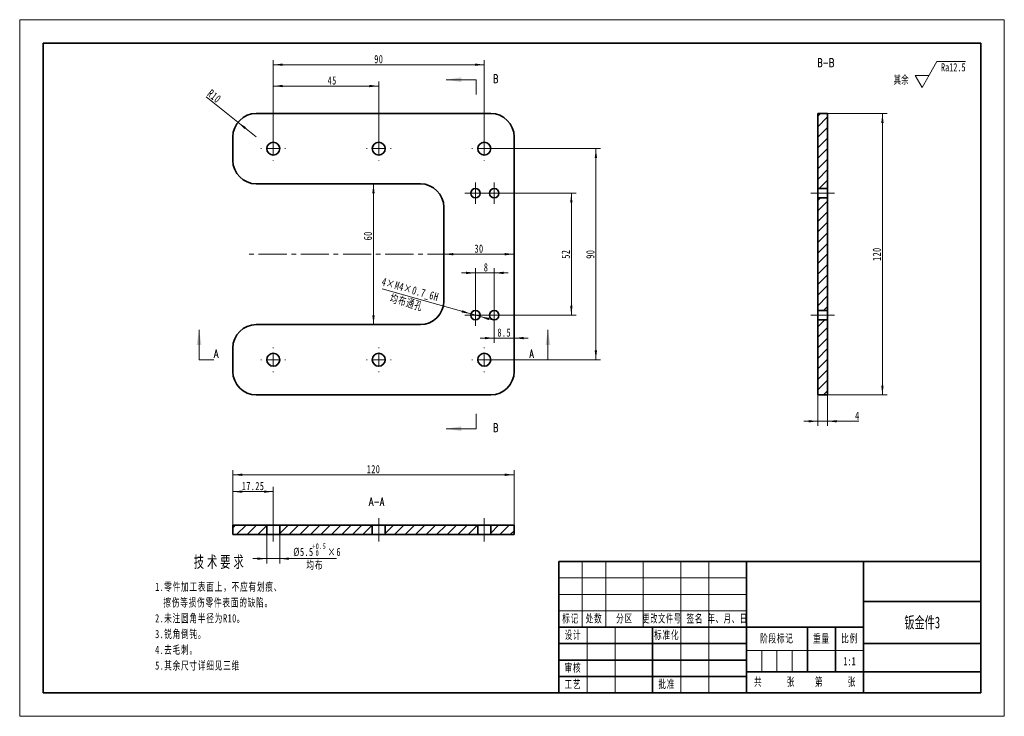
# Model space of a CAD drawing. Header units: millimetres. Extents: x -210 to 210, y -148 to 148.
import ezdxf
from ezdxf.enums import TextEntityAlignment as Align

# ---------------------------------------------------------------- set-up
doc = ezdxf.new("R2010")
doc.units = ezdxf.units.MM
doc.set_wipeout_variables(frame=1)
doc.linetypes.add('点画线', pattern=[18, 12, -2, 2, -2])
doc.layers.get('0').update_dxf_attribs({"lineweight": 35})
for name, color, linetype, lineweight in [('10', 7, 'Continuous', 18), ('中心线层', 1, '点画线', 18), ('剖面线层', 4, 'Continuous', 18), ('尺寸线层', 3, 'Continuous', 18), ('粗实线层', 7, 'Continuous', 35), ('细实线层', 7, 'Continuous', 18)]:
    doc.layers.add(name, color=color, linetype=linetype, lineweight=lineweight)
doc.styles.add('SLDTEXTSTYLE2', font='txt.shx', dxfattribs={"width": 0.7, "bigfont": 'gbcbig.shx'})
doc.styles.add('TitleStyle', font='txt', dxfattribs={"width": 0.667})
doc.styles.add('标准', font='txt', dxfattribs={"width": 0.667})
doc.dimstyles.new('GB_尺寸', dxfattribs={"dimtxt": 3.5, "dimasz": 4, "dimexe": 2, "dimexo": 0, "dimtad": 1, "dimdsep": 46, "dimtxsty": '标准', "dimblk": '_CAXARROW', "dimcen": 0, "dimdle": 6, "dimazin": 2, "dimtfac": 0.707107, "dimtdec": 3, "dimtmove": 2, "dimatfit": 3, "dimfxl": 0, "dimfrac": 2, "dimtolj": 1, "dimtzin": 0, "dimarcsym": 0})

# ---------------------------------------------------------------- blocks, each defined once
blk = doc.blocks.new('$CAXA_FRAME_13B17AC1$')
at = {"layer": '粗实线层'}
for p, q in [((-200, 138.5), (-200, -138.5)), ((200, 138.5), (-200, 138.5)), ((200, -138.5), (200, 138.5)), ((-200, -138.5), (200, -138.5))]:
    blk.add_line(p, q, dxfattribs=at)
at = {"layer": '细实线层'}
for p, q in [((210, 148.5), (-210, 148.5)), ((-210, 148.5), (-210, -148.5)), ((210, -148.5), (210, 148.5)), ((-210, -148.5), (210, -148.5))]:
    blk.add_line(p, q, dxfattribs=at)
blk = doc.blocks.new('$CAXA_TITLE_151E506F$')
at = {"layer": '粗实线层'}
for p, q in [((0, 56), (-180, 56)), ((-180, 56), (-180, 0)), ((-100, 56), (-100, 0)), ((-50, 56), (-50, 0)), ((0, 0), (0, 56)), ((0, 39), (-50, 39)), ((-50, 28), (-180, 28)), ((-140, 28), (-140, 0)), ((-74, 28), (-74, 9)), ((-62, 28), (-62, 9)), ((-100, 21), (-180, 21)), ((0, 21), (-50, 21)), ((-100, 14), (-180, 14)), ((0, 9), (-100, 9)), ((-100, 7), (-180, 7)), ((0, 0), (-180, 0))]:
    blk.add_line(p, q, dxfattribs=at)
at = {"layer": '细实线层'}
for p, q in [((-170, 56), (-170, 28)), ((-160, 56), (-160, 28)), ((-144, 56), (-144, 28)), ((-128, 56), (-128, 0)), ((-116, 56), (-116, 0)), ((-100, 49), (-180, 49)), ((-100, 42), (-180, 42)), ((-100, 35), (-180, 35)), ((-168, 28), (-168, 0)), ((-156, 28), (-156, 0)), ((-50, 18), (-100, 18)), ((-93.5, 18), (-93.5, 9)), ((-87, 18), (-87, 9)), ((-80.5, 18), (-80.5, 9))]:
    blk.add_line(p, q, dxfattribs=at)
at = {"layer": '尺寸线层', "char_height": 3.5, "attachment_point": 5, "line_spacing_factor": 1.369753, "style": '标准'}
for s, insert, width in [('\\T1.1;标记', (-175, 31.5), 18), ('\\T1.1;处数', (-165, 31.5), 18), ('\\T1.1;分区', (-152, 31.5), 30), ('\\T1.1;{\\W0.618357;更改文件号}', (-136, 31.5), 30), ('\\T1.1;签名', (-122, 31.5), 22), ('\\T1.1;{\\W0.634692;年、月、日}', (-108, 31.5), 30), ('\\T1.1;设计', (-174, 24.5), 22), ('\\T1.1;标准化', (-134, 24.5), 22), ('\\T1.1;阶段标记', (-87, 23), 50), ('\\T1.1;重量', (-68, 23), 22), ('\\T1.1;比例', (-56, 23), 22), ('\\T1.1;审核', (-174, 10.5), 22), ('\\T1.1;工艺', (-174, 3.5), 22), ('\\T1.1;批准', (-134, 3.5), 22), ('\\T1.1;共', (-95, 4.5), 8), ('\\T1.1;张', (-81, 4.5), 8), ('\\T1.1;第', (-69, 4.5), 8), ('\\T1.1;张', (-55, 4.5), 8)]:
    blk.add_mtext(s, dxfattribs=dict(at, insert=insert, width=width))
at = {"layer": '尺寸线层', "style": '标准'}
for tag, height, width, p in [('标记C', 3.54, 0.667, (-175, 52.5)), ('处数C', 3.54, 0.667, (-165, 52.5)), ('分区C', 3.54, 0.667, (-152, 52.5)), ('更改文件号C', 3.54, 0.512156, (-136, 52.5)), ('更改签名C', 3.54, 0.459969, (-122, 52.5)), ('更改日期C', 3.54, 0.62723, (-108, 52.5)), ('单位名称', 5.05, 0.667, (-25, 47.5)), ('标记B', 3.54, 0.667, (-175, 45.5)), ('处数B', 3.54, 0.667, (-165, 45.5)), ('分区B', 3.54, 0.667, (-152, 45.5)), ('更改文件号B', 3.54, 0.512156, (-136, 45.5)), ('更改签名B', 3.54, 0.459969, (-122, 45.5)), ('更改日期B', 3.54, 0.62723, (-108, 45.5)), ('材料名称', 5.05, 0.667, (-75, 42)), ('标记A', 3.54, 0.667, (-175, 38.5)), ('处数A', 3.54, 0.667, (-165, 38.5)), ('分区A', 3.54, 0.667, (-152, 38.5)), ('更改文件号A', 3.54, 0.512156, (-136, 38.5)), ('更改签名A', 3.54, 0.459969, (-122, 38.5)), ('更改日期A', 3.54, 0.62723, (-108, 38.5)), ('图纸名称', 5.05, 0.667, (-25, 30)), ('设计', 3.54, 0.667, (-162, 24.5)), ('设计日期', 3.54, 0.667, (-148, 24.5)), ('标准化', 3.54, 0.667, (-122, 24.5)), ('标准化日期', 3.54, 0.569556, (-108, 24.5)), ('图纸编号', 5.05, 0.667, (-25, 15)), ('审核', 3.54, 0.667, (-162, 10.5)), ('审核日期', 3.54, 0.667, (-148, 10.5)), ('阶段标记S', 3.54, 0.229984, (-96.75, 13.5)), ('阶段标记A', 3.54, 0.229984, (-90.25, 13.5)), ('阶段标记B', 3.54, 0.229984, (-83.75, 13.5)), ('阶段标记C', 3.54, 0.229984, (-77.25, 13.5)), ('重量', 3.54, 0.667, (-68, 13.5)), ('图纸比例', 3.54, 0.524733, (-56, 13.5)), ('工艺', 3.54, 0.667, (-162, 3.5)), ('工艺日期', 3.54, 0.667, (-148, 3.5)), ('批准', 3.54, 0.667, (-122, 3.5)), ('批准日期', 3.54, 0.667, (-108, 3.5)), ('页数', 3.54, 0.667, (-88, 4.5)), ('页码', 3.54, 0.667, (-62, 4.5)), ('投影符号', 3.54, 0.667, (-25, 4.5))]:
    blk.add_attdef(tag, text='', height=height, dxfattribs=dict(at, width=width)).set_placement(p, align=Align.MIDDLE_CENTER)
blk = doc.blocks.new('*X4')
at = {"layer": '尺寸线层', "color": 0, "linetype": 'ByBlock', "lineweight": -2, "line_spacing_factor": 1.15057}
for s, insert, char_height, width, attachment_point, style in [('\\T1.3;技术要求', (27.79, 0), 5, 114.1797, 2, 'TitleStyle'), ('\\T1.1;\\pxi-1,l1;1.零件加工表面上，不应有划痕、擦伤等损伤零件表面的缺陷。\\P2.未注圆角半径为R10。\\P3.锐角倒钝。\\P4.去毛刺。\\P5.其余尺寸详细见三维\\P', (0, -11.39), 3.5, 57.0899, 1, '标准')]:
    blk.add_mtext(s, dxfattribs=dict(at, insert=insert, char_height=char_height, width=width, attachment_point=attachment_point, style=style))
blk = doc.blocks.new('SW_CENTERMARKSYMBOL_0_5')
at = {"layer": '10', "color": 0}
for p, q in [((0, 2.5), (0, 4.5)), ((-2.5, 0), (-4.5, 0)), ((0, 0), (-2.5, 0)), ((0, 0), (0, 2.5)), ((0, 0), (0, -2.5)), ((0, 0), (2.5, 0)), ((2.5, 0), (4.5, 0)), ((0, -2.5), (0, -4.5))]:
    blk.add_line(p, q, dxfattribs=at)
blk = doc.blocks.new('SW_CENTERMARKSYMBOL_1')
at = {"layer": '10', "color": 0}
for p, q in [((0, 2.5), (0, 4.5)), ((-2.5, 0), (-4.5, 0)), ((0, 0), (-2.5, 0)), ((0, 0), (0, 2.5)), ((0, 0), (0, -2.5)), ((0, 0), (2.5, 0)), ((2.5, 0), (4.5, 0)), ((0, -2.5), (0, -4.5))]:
    blk.add_line(p, q, dxfattribs=at)
blk = doc.blocks.new('SW_CENTERMARKSYMBOL_2_1')
at = {"layer": '10', "color": 0}
for p, q in [((0, 2.5), (0, 4.5)), ((-2.5, 0), (-4.5, 0)), ((0, 0), (-2.5, 0)), ((0, 0), (0, 2.5)), ((0, 0), (0, -2.5)), ((0, 0), (2.5, 0)), ((2.5, 0), (4.5, 0)), ((0, -2.5), (0, -4.5))]:
    blk.add_line(p, q, dxfattribs=at)
blk = doc.blocks.new('SW_CENTERMARKSYMBOL_3_1')
at = {"layer": '10', "color": 0}
for p, q in [((0, 2.5), (0, 4.5)), ((-2.5, 0), (-4.5, 0)), ((0, 0), (-2.5, 0)), ((0, 0), (0, 2.5)), ((0, 0), (0, -2.5)), ((0, 0), (2.5, 0)), ((2.5, 0), (4.5, 0)), ((0, -2.5), (0, -4.5))]:
    blk.add_line(p, q, dxfattribs=at)
blk = doc.blocks.new('SW_CENTERMARKSYMBOL_4_1')
at = {"layer": '10', "color": 0}
for p, q in [((0, 5), (0, 5.25)), ((-5, 0), (-5.25, 0)), ((0, 0), (-2.5, 0)), ((0, 0), (0, 2.5)), ((0, 0), (0, -2.5)), ((0, 0), (2.5, 0)), ((5, 0), (5.25, 0)), ((0, -5), (0, -5.25))]:
    blk.add_line(p, q, dxfattribs=at)
blk = doc.blocks.new('SW_CENTERMARKSYMBOL_5')
at = {"layer": '10', "color": 0}
for p, q in [((0, 5), (0, 5.25)), ((-5, 0), (-5.25, 0)), ((0, 0), (-2.5, 0)), ((0, 0), (0, 2.5)), ((0, 0), (0, -2.5)), ((0, 0), (2.5, 0)), ((5, 0), (5.25, 0)), ((0, -5), (0, -5.25))]:
    blk.add_line(p, q, dxfattribs=at)
blk = doc.blocks.new('SW_CENTERMARKSYMBOL_6')
at = {"layer": '10', "color": 0}
for p, q in [((0, 5), (0, 5.25)), ((-5, 0), (-5.25, 0)), ((0, 0), (-2.5, 0)), ((0, 0), (0, 2.5)), ((0, 0), (0, -2.5)), ((0, 0), (2.5, 0)), ((5, 0), (5.25, 0)), ((0, -5), (0, -5.25))]:
    blk.add_line(p, q, dxfattribs=at)
blk = doc.blocks.new('SW_CENTERMARKSYMBOL_7')
at = {"layer": '10', "color": 0}
for p, q in [((0, 5), (0, 5.25)), ((-5, 0), (-5.25, 0)), ((0, 0), (-2.5, 0)), ((0, 0), (0, 2.5)), ((0, 0), (0, -2.5)), ((0, 0), (2.5, 0)), ((5, 0), (5.25, 0)), ((0, -5), (0, -5.25))]:
    blk.add_line(p, q, dxfattribs=at)
blk = doc.blocks.new('SW_CENTERMARKSYMBOL_8')
at = {"layer": '10', "color": 0}
for p, q in [((0, 5), (0, 5.25)), ((-5, 0), (-5.25, 0)), ((0, 0), (-2.5, 0)), ((0, 0), (0, 2.5)), ((0, 0), (0, -2.5)), ((0, 0), (2.5, 0)), ((5, 0), (5.25, 0)), ((0, -5), (0, -5.25))]:
    blk.add_line(p, q, dxfattribs=at)
blk = doc.blocks.new('SW_CENTERMARKSYMBOL_9')
at = {"layer": '10', "color": 0}
for p, q in [((0, 5), (0, 5.25)), ((-5, 0), (-5.25, 0)), ((0, 0), (-2.5, 0)), ((0, 0), (0, 2.5)), ((0, 0), (0, -2.5)), ((0, 0), (2.5, 0)), ((5, 0), (5.25, 0)), ((0, -5), (0, -5.25))]:
    blk.add_line(p, q, dxfattribs=at)
blk = doc.blocks.new('SW_HATCH_0')
at = {"color": 0, "linetype": 'Continuous', "lineweight": 18}
for p, q in [((-67.35, 0), (-68.49, -1.14)), ((-62.86, 0), (-66.86, -4)), ((-58.37, 0), (-62.37, -4)), ((-31.43, 0), (-35.43, -4)), ((-26.94, 0), (-30.94, -4)), ((-22.45, 0), (-26.45, -4)), ((-13.47, 0), (-17.47, -4)), ((0, 0), (-3.49, -3.49)), ((4.49, 0), (0.49, -4)), ((13.47, 0), (9.47, -4)), ((17.96, 0), (13.96, -4)), ((22.45, 0), (18.45, -4)), ((26.94, 0), (22.94, -4)), ((31.43, 0), (27.43, -4)), ((35.92, 0), (31.92, -4)), ((44.9, 0), (41.51, -3.39)), ((49.39, 0), (45.39, -4)), ((-53.99, -0.11), (-57.88, -4)), ((-44.9, 0), (-48.49, -3.59)), ((-40.41, 0), (-44.41, -4)), ((-35.92, 0), (-39.92, -4)), ((-17.96, 0), (-21.96, -4)), ((-8.99, -0.01), (-12.98, -4)), ((8.98, 0), (4.98, -4)), ((51.51, -2.37), (49.88, -4))]:
    blk.add_line(p, q, dxfattribs=at)
blk = doc.blocks.new('SW_HATCH_1')
at = {"color": 0, "linetype": 'Continuous', "lineweight": 18}
for p, q in [((-1.82, 87.98), (-2.96, 86.84)), ((1.04, 86.35), (-2.96, 82.35)), ((1.04, 81.86), (-2.96, 77.86)), ((1.04, 77.37), (-2.96, 73.37)), ((1.04, 72.88), (-2.96, 68.88)), ((1.04, 68.39), (-2.96, 64.39)), ((1.04, 63.9), (-2.96, 59.9)), ((1.04, 59.41), (-2.41, 55.96)), ((-1.88, 52), (-2.96, 50.92)), ((1.04, 50.43), (-2.96, 46.43)), ((1.04, 45.94), (-2.96, 41.94)), ((1.04, 41.45), (-2.96, 37.45)), ((1.04, 36.96), (-2.96, 32.96)), ((1.04, 32.47), (-2.96, 28.47)), ((1.04, 27.98), (-2.96, 23.98)), ((1.04, 23.49), (-2.96, 19.49)), ((1.04, 19), (-2.96, 15)), ((1.04, 14.51), (-2.96, 10.51)), ((1.04, 10.02), (-2.96, 6.02)), ((1.04, 5.53), (-0.53, 3.96)), ((0, 0), (-2.96, -2.96)), ((1.04, -3.45), (-2.96, -7.45)), ((1.04, -7.94), (-2.96, -11.94)), ((1.04, -12.43), (-2.96, -16.43)), ((1.04, -16.92), (-2.96, -20.92)), ((1.04, -21.41), (-2.96, -25.41)), ((1.04, -25.9), (-2.96, -29.9)), ((1.04, -30.39), (-0.59, -32.02))]:
    blk.add_line(p, q, dxfattribs=at)
blk = doc.blocks.new('*X17')
at = {"layer": '尺寸线层', "linetype": 'Continuous'}
for points in [[(158.01, 108.52), (157.51, 104.52), (158.51, 104.52)], [(158.01, -11.48), (157.51, -7.48), (158.51, -7.48)]]:
    blk.add_hatch(color=0, dxfattribs=at).paths.add_polyline_path(points, flags=0)
at = {"layer": '尺寸线层', "color": 0, "linetype": 'Continuous'}
for p, q in [((134.51, 108.52), (160.01, 108.52)), ((158.01, -11.48), (158.01, 108.52)), ((134.51, -11.48), (160.01, -11.48))]:
    blk.add_line(p, q, dxfattribs=at)
at = {"layer": '尺寸线层', "color": 0, "insert": (155.64, 48.52), "char_height": 3.5, "width": 9.3027, "attachment_point": 5, "rotation": 90, "line_spacing_factor": 1.15057, "style": '标准'}
blk.add_mtext('\\T1.1;120', dxfattribs=at)
blk = doc.blocks.new('_CAXARROW')
blk.add_hatch(color=0).paths.add_polyline_path([(0, 0), (-1, 0.125), (-1, -0.125)], flags=0)
blk = doc.blocks.new('*X18')
at = {"layer": '尺寸线层', "linetype": 'Continuous'}
for points in [[(-119.08, -45.53), (-115.08, -45.03), (-115.08, -46.03)], [(0.92, -45.53), (-3.08, -45.03), (-3.08, -46.03)]]:
    blk.add_hatch(color=0, dxfattribs=at).paths.add_polyline_path(points, flags=0)
at = {"layer": '尺寸线层', "color": 0, "linetype": 'Continuous'}
for p, q in [((-119.08, -71.03), (-119.08, -43.53)), ((-119.08, -45.53), (0.92, -45.53)), ((0.92, -71.03), (0.92, -43.53))]:
    blk.add_line(p, q, dxfattribs=at)
at = {"layer": '尺寸线层', "color": 0, "insert": (-59.08, -43.16), "char_height": 3.5, "width": 9.3027, "attachment_point": 5, "line_spacing_factor": 1.15057, "style": '标准'}
blk.add_mtext('\\T1.1;120', dxfattribs=at)
blk = doc.blocks.new('*X19')
at = {"layer": '尺寸线层', "linetype": 'Continuous'}
for points in [[(-59.08, 78.52), (-59.58, 74.52), (-58.58, 74.52)], [(-59.08, 18.52), (-59.58, 22.52), (-58.58, 22.52)]]:
    blk.add_hatch(color=0, dxfattribs=at).paths.add_polyline_path(points, flags=0)
at = {"layer": '尺寸线层', "color": 0, "linetype": 'Continuous'}
for p, q in [((-39.08, 78.52), (-61.08, 78.52)), ((-59.08, 18.52), (-59.08, 78.52)), ((-39.08, 18.52), (-61.08, 18.52))]:
    blk.add_line(p, q, dxfattribs=at)
at = {"layer": '尺寸线层', "color": 0, "insert": (-61.44, 56.34), "char_height": 3.5, "width": 7, "attachment_point": 5, "rotation": 90, "line_spacing_factor": 1.15057, "style": '标准'}
blk.add_mtext('\\T1.1;60', dxfattribs=at)
blk = doc.blocks.new('*X20')
at = {"layer": '尺寸线层', "linetype": 'Continuous'}
for points in [[(-119.08, -52.72), (-115.08, -53.22), (-115.08, -52.22)], [(-101.83, -52.72), (-105.83, -53.22), (-105.83, -52.22)]]:
    blk.add_hatch(color=0, dxfattribs=at).paths.add_polyline_path(points, flags=0)
at = {"layer": '尺寸线层', "color": 0, "linetype": 'Continuous'}
for p, q in [((-119.08, -68.17), (-119.08, -50.72)), ((-101.83, -52.72), (-119.08, -52.72)), ((-101.83, -64.03), (-101.83, -50.72))]:
    blk.add_line(p, q, dxfattribs=at)
at = {"layer": '尺寸线层', "color": 0, "insert": (-110.46, -50.35), "char_height": 3.5, "width": 16.1825, "attachment_point": 5, "line_spacing_factor": 1.15057, "style": '标准'}
blk.add_mtext('\\T1.1;17.25', dxfattribs=at)
blk = doc.blocks.new('*X22')
at = {"layer": '尺寸线层', "color": 0, "char_height": 3.5, "attachment_point": 1, "line_spacing_factor": 1.15057, "style": '标准'}
for s, insert, width in [('\\T1.1;{\\H0.707107x;+0.5}', (-85.23, -74.74), 19.6447), ('\\T1.1;%%C5.5', (-93.29, -76.67), 73.2737), ('\\T1.1;{\\H0.707107x;0}', (-83.79, -77.69), 19.6447), ('\\T1.1;×6', (-78.74, -76.67), 73.2737)]:
    blk.add_mtext(s, dxfattribs=dict(at, insert=insert, width=width))
blk = doc.blocks.new('*X21')
at = {"layer": '尺寸线层', "linetype": 'Continuous'}
for points in [[(-104.58, -81.29), (-108.58, -80.79), (-108.58, -81.79)], [(-99.08, -81.29), (-95.08, -80.79), (-95.08, -81.79)]]:
    blk.add_hatch(color=0, dxfattribs=at).paths.add_polyline_path(points, flags=0)
at = {"layer": '尺寸线层', "color": 0, "linetype": 'Continuous'}
for p, q in [((-104.58, -71.03), (-104.58, -83.29)), ((-99.08, -71.03), (-99.08, -83.29)), ((-110.58, -81.29), (-74.88, -81.29))]:
    blk.add_line(p, q, dxfattribs=at)
at = {"layer": '尺寸线层', "color": 0}
blk.add_blockref('*X22', (0, 0), dxfattribs=at)
at = {"layer": '尺寸线层', "color": 0, "insert": (-84.13, -84.23), "char_height": 3.5, "width": 12.2858, "attachment_point": 5, "line_spacing_factor": 1.15057, "style": '标准'}
blk.add_mtext('\\T1.1;均布', dxfattribs=at)
blk = doc.blocks.new('*X23')
at = {"layer": '尺寸线层', "linetype": 'Continuous'}
for points in [[(-29.08, 48.52), (-25.08, 48.02), (-25.08, 49.02)], [(0.92, 48.52), (-3.08, 48.02), (-3.08, 49.02)]]:
    blk.add_hatch(color=0, dxfattribs=at).paths.add_polyline_path(points, flags=0)
at = {"layer": '尺寸线层', "color": 0, "linetype": 'Continuous'}
for p, q in [((-29.08, 68.52), (-29.08, 46.52)), ((0.92, 62.8), (0.92, 46.52)), ((0.92, 48.52), (-29.08, 48.52))]:
    blk.add_line(p, q, dxfattribs=at)
at = {"layer": '尺寸线层', "color": 0, "insert": (-14.08, 50.88), "char_height": 3.5, "width": 7, "attachment_point": 5, "line_spacing_factor": 1.15057, "style": '标准'}
blk.add_mtext('\\T1.1;30', dxfattribs=at)
blk = doc.blocks.new('*X24')
at = {"layer": '尺寸线层', "linetype": 'Continuous'}
for points in [[(25.31, 74.52), (24.81, 70.52), (25.81, 70.52)], [(25.31, 22.52), (24.81, 26.52), (25.81, 26.52)]]:
    blk.add_hatch(color=0, dxfattribs=at).paths.add_polyline_path(points, flags=0)
at = {"layer": '尺寸线层', "color": 0, "linetype": 'Continuous'}
for p, q in [((-3.08, 74.52), (27.31, 74.52)), ((25.31, 22.52), (25.31, 74.52)), ((-3.08, 22.52), (27.31, 22.52))]:
    blk.add_line(p, q, dxfattribs=at)
at = {"layer": '尺寸线层', "color": 0, "insert": (22.96, 48.52), "char_height": 3.5, "width": 7, "attachment_point": 5, "rotation": 90, "line_spacing_factor": 1.15057, "style": '标准'}
blk.add_mtext('\\T1.1;52', dxfattribs=at)
blk = doc.blocks.new('*X25')
at = {"layer": '尺寸线层', "linetype": 'Continuous'}
for points in [[(35.77, 93.52), (35.27, 89.52), (36.27, 89.52)], [(35.77, 3.52), (35.27, 7.52), (36.27, 7.52)]]:
    blk.add_hatch(color=0, dxfattribs=at).paths.add_polyline_path(points, flags=0)
at = {"layer": '尺寸线层', "color": 0, "linetype": 'Continuous'}
for p, q in [((-11.83, 93.52), (37.77, 93.52)), ((35.77, 3.52), (35.77, 93.52)), ((-11.83, 3.52), (37.77, 3.52))]:
    blk.add_line(p, q, dxfattribs=at)
at = {"layer": '尺寸线层', "color": 0, "insert": (33.42, 48.52), "char_height": 3.5, "width": 7, "attachment_point": 5, "rotation": 90, "line_spacing_factor": 1.15057, "style": '标准'}
blk.add_mtext('\\T1.1;90', dxfattribs=at)
blk = doc.blocks.new('*X26')
at = {"layer": '尺寸线层', "linetype": 'Continuous'}
for points in [[(-15.58, 40.55), (-19.58, 40.05), (-19.58, 41.05)], [(-7.58, 40.55), (-3.58, 40.05), (-3.58, 41.05)]]:
    blk.add_hatch(color=0, dxfattribs=at).paths.add_polyline_path(points, flags=0)
at = {"layer": '尺寸线层', "color": 0, "linetype": 'Continuous'}
for p, q in [((-15.58, 22.52), (-15.58, 42.55)), ((-7.58, 22.52), (-7.58, 42.55)), ((-1.58, 40.55), (-21.58, 40.55))]:
    blk.add_line(p, q, dxfattribs=at)
at = {"layer": '尺寸线层', "color": 0, "insert": (-11.06, 42.91), "char_height": 3.5, "width": 7, "attachment_point": 5, "line_spacing_factor": 1.15057, "style": '标准'}
blk.add_mtext('\\T1.1;8', dxfattribs=at)
blk = doc.blocks.new('*X27')
at = {"layer": '尺寸线层', "linetype": 'Continuous'}
for points in [[(-7.58, 12.75), (-11.58, 12.25), (-11.58, 13.25)], [(0.92, 12.75), (4.92, 12.25), (4.92, 13.25)]]:
    blk.add_hatch(color=0, dxfattribs=at).paths.add_polyline_path(points, flags=0)
at = {"layer": '尺寸线层', "color": 0, "linetype": 'Continuous'}
for p, q in [((0.92, 25.43), (0.92, 10.75)), ((-7.58, 22.52), (-7.58, 10.75)), ((6.92, 12.75), (-13.58, 12.75))]:
    blk.add_line(p, q, dxfattribs=at)
at = {"layer": '尺寸线层', "color": 0, "insert": (-3.33, 15.1), "char_height": 3.5, "width": 9.1765, "attachment_point": 5, "line_spacing_factor": 1.15057, "style": '标准'}
blk.add_mtext('\\T1.1;8.5', dxfattribs=at)
blk = doc.blocks.new('*X28')
at = {"layer": '尺寸线层', "linetype": 'Continuous'}
for points in [[(-101.83, 120.21), (-97.83, 120.71), (-97.83, 119.71)], [(-56.83, 120.21), (-60.83, 120.71), (-60.83, 119.71)]]:
    blk.add_hatch(color=0, dxfattribs=at).paths.add_polyline_path(points, flags=0)
at = {"layer": '尺寸线层', "color": 0, "linetype": 'Continuous'}
for p, q in [((-101.83, 93.52), (-101.83, 122.21)), ((-56.83, 93.52), (-56.83, 122.21)), ((-101.83, 120.21), (-56.83, 120.21))]:
    blk.add_line(p, q, dxfattribs=at)
at = {"layer": '尺寸线层', "color": 0, "insert": (-76.71, 122.57), "char_height": 3.5, "width": 7, "attachment_point": 5, "line_spacing_factor": 1.15057, "style": '标准'}
blk.add_mtext('\\T1.1;45', dxfattribs=at)
blk = doc.blocks.new('*X29')
at = {"layer": '尺寸线层', "linetype": 'Continuous'}
for points in [[(-101.83, 129.31), (-97.83, 129.81), (-97.83, 128.81)], [(-11.83, 129.31), (-15.83, 129.81), (-15.83, 128.81)]]:
    blk.add_hatch(color=0, dxfattribs=at).paths.add_polyline_path(points, flags=0)
at = {"layer": '尺寸线层', "color": 0, "linetype": 'Continuous'}
for p, q in [((-101.83, 93.52), (-101.83, 131.31)), ((-11.83, 93.52), (-11.83, 131.31)), ((-101.83, 129.31), (-11.83, 129.31))]:
    blk.add_line(p, q, dxfattribs=at)
at = {"layer": '尺寸线层', "color": 0, "insert": (-56.83, 131.67), "char_height": 3.5, "width": 7, "attachment_point": 5, "line_spacing_factor": 1.15057, "style": '标准'}
blk.add_mtext('\\T1.1;90', dxfattribs=at)
blk = doc.blocks.new('*X30')
at = {"layer": '尺寸线层', "linetype": 'Continuous'}
for points in [[(130.51, -22.71), (126.51, -22.21), (126.51, -23.21)], [(134.51, -22.71), (138.51, -22.21), (138.51, -23.21)]]:
    blk.add_hatch(color=0, dxfattribs=at).paths.add_polyline_path(points, flags=0)
at = {"layer": '尺寸线层', "color": 0, "linetype": 'Continuous'}
for p, q in [((130.51, -11.48), (130.51, -24.71)), ((134.51, -11.48), (134.51, -24.71)), ((124.51, -22.71), (148.01, -22.71))]:
    blk.add_line(p, q, dxfattribs=at)
at = {"layer": '尺寸线层', "color": 0, "insert": (147.3, -20.35), "char_height": 3.5, "width": 7, "attachment_point": 5, "line_spacing_factor": 1.15057, "style": '标准'}
blk.add_mtext('\\T1.1;4', dxfattribs=at)
blk = doc.blocks.new('*X31')
at = {"layer": '尺寸线层', "linetype": 'Continuous'}
for points in [[(-17.51, 23.07), (-21.22, 24.64), (-21.49, 23.68)], [(-13.66, 21.97), (-9.67, 21.36), (-9.95, 20.4)]]:
    blk.add_hatch(color=0, dxfattribs=at).paths.add_polyline_path(points, flags=0)
at = {"layer": '尺寸线层', "color": 0, "linetype": 'Continuous'}
blk.add_line((-55.37, 33.82), (-7.89, 20.33), dxfattribs=at)
at = {"layer": '尺寸线层', "color": 0, "char_height": 3.5, "attachment_point": 5, "rotation": 344.1458, "line_spacing_factor": 1.15057, "style": '标准'}
for s, insert, width in [('\\T1.1;4×M4×0.7_6H', (-43.48, 33.25), 44.4186), ('\\T1.1;均布通孔', (-45.02, 27.83), 25.8536)]:
    blk.add_mtext(s, dxfattribs=dict(at, insert=insert, width=width))
blk = doc.blocks.new('*X32')
at = {"layer": '尺寸线层', "linetype": 'Continuous'}
blk.add_hatch(color=0, dxfattribs=at).paths.add_polyline_path([(-116.89, 104.76), (-113.46, 102.66), (-114.08, 101.88)], flags=0)
at = {"layer": '尺寸线层', "color": 0, "linetype": 'Continuous'}
blk.add_line((-130.45, 115.6), (-109.08, 98.52), dxfattribs=at)
at = {"layer": '尺寸线层', "color": 0, "linetype": 'Continuous', "insert": (-127, 115.87), "char_height": 3.5, "width": 9.6812, "attachment_point": 5, "rotation": 321.3641, "line_spacing_factor": 1.15057, "style": '标准'}
blk.add_mtext('\\T1.1;R10', dxfattribs=at)
blk = doc.blocks.new('*X33')
at = {"layer": '尺寸线层', "color": 0, "linetype": 'Continuous'}
for p, q in [((0, 0), (6.35, 11)), ((6.35, 11), (18.57, 11)), ((0, 0), (-2.89, 5)), ((-2.89, 5), (2.89, 5))]:
    blk.add_line(p, q, dxfattribs=at)
at = {"layer": '尺寸线层', "color": 0, "style": '标准', "width": 0.667}
blk.add_text('Ra12.5', height=3.5, dxfattribs=at).set_placement((13.3, 8.56), align=Align.MIDDLE_CENTER)
blk.add_text('其余', height=3.5, dxfattribs=at).set_placement((-5.69, 3.25), align=Align.MIDDLE_RIGHT)

msp = doc.modelspace()

# ---------------------------------------------------------------- hatches: boundary and pattern name
at = {"layer": '尺寸线层'}
for points in [[(-28.015, 122.92), (-21.665, 121.904), (-21.665, 123.936)], [(-133.482, 16.22), (-134.498, 9.87), (-132.466, 9.87)], [(15.318, 16.22), (14.302, 9.87), (16.334, 9.87)], [(-28.015, -25.88), (-21.665, -26.896), (-21.665, -24.864)]]:
    msp.add_hatch(color=256, dxfattribs=at).paths.add_polyline_path(points, flags=0)

# ---------------------------------------------------------------- linework, layer by layer
at = {"layer": '中心线层'}
for p, q in [((137.51, 74.52), (127.51, 74.52)), ((-6.082, 48.52), (-112.082, 48.52)), ((137.51, 22.52), (127.51, 22.52)), ((-101.832, -74.029), (-101.832, -64.029)), ((-56.832, -74.029), (-56.832, -64.029)), ((-11.832, -74.029), (-11.832, -64.029))]:
    msp.add_line(p, q, dxfattribs=at)
at = {"layer": '尺寸线层'}
for p, q in [((-15.315, 122.92), (-28.015, 122.92)), ((-15.315, 122.92), (-15.315, 116.57)), ((-133.482, 3.52), (-133.482, 16.22)), ((15.318, 3.52), (15.318, 16.22)), ((-133.482, 3.52), (-127.132, 3.52)), ((15.318, 3.52), (8.968, 3.52)), ((-15.315, -25.88), (-15.315, -19.53)), ((-15.315, -25.88), (-28.015, -25.88))]:
    msp.add_line(p, q, dxfattribs=at)
at = {"layer": '粗实线层'}
for p, q in [((-9.082, 108.52), (-109.082, 108.52)), ((130.51, 76.502), (130.51, 108.52)), ((134.51, 108.52), (130.51, 108.52)), ((134.51, 76.502), (134.51, 108.52)), ((-119.082, 98.52), (-119.082, 88.52)), ((0.918, -1.48), (0.918, 98.52)), ((-39.082, 78.52), (-109.082, 78.52)), ((130.51, 76.502), (130.51, 72.539)), ((130.51, 76.502), (134.51, 76.502)), ((134.51, 76.502), (134.51, 72.539)), ((134.51, 72.539), (130.51, 72.539)), ((130.51, 24.502), (130.51, 72.539)), ((134.51, 24.502), (134.51, 72.539)), ((-29.082, 28.52), (-29.082, 68.52)), ((130.51, 24.502), (130.51, 20.539)), ((130.51, 24.502), (134.51, 24.502)), ((134.51, 24.502), (134.51, 20.539)), ((-109.082, 18.52), (-39.082, 18.52)), ((134.51, 20.539), (130.51, 20.539)), ((130.51, -11.48), (130.51, 20.539)), ((134.51, -11.48), (134.51, 20.539)), ((-119.082, 8.52), (-119.082, -1.48)), ((-109.082, -11.48), (-9.082, -11.48)), ((130.51, -11.48), (134.51, -11.48)), ((-119.082, -67.029), (-104.582, -67.029)), ((-119.082, -67.029), (-119.082, -71.029)), ((-104.582, -71.029), (-104.582, -67.029)), ((-99.082, -67.029), (-104.582, -67.029)), ((-99.082, -67.029), (-99.082, -71.029)), ((-99.082, -67.029), (-59.582, -67.029)), ((-59.582, -71.029), (-59.582, -67.029)), ((-54.082, -67.029), (-59.582, -67.029)), ((-54.082, -67.029), (-54.082, -71.029)), ((-54.082, -67.029), (-14.582, -67.029)), ((-14.582, -71.029), (-14.582, -67.029)), ((-9.082, -67.029), (-14.582, -67.029)), ((-9.082, -67.029), (-9.082, -71.029)), ((-9.082, -67.029), (0.918, -67.029)), ((0.918, -71.029), (0.918, -67.029)), ((-119.082, -71.029), (-104.582, -71.029)), ((-99.082, -71.029), (-104.582, -71.029)), ((-99.082, -71.029), (-59.582, -71.029)), ((-54.082, -71.029), (-59.582, -71.029)), ((-54.082, -71.029), (-14.582, -71.029)), ((-9.082, -71.029), (-14.582, -71.029)), ((-9.082, -71.029), (0.918, -71.029))]:
    msp.add_line(p, q, dxfattribs=at)
for centre, radius in [((-101.832, 93.52), 2.75), ((-56.832, 93.52), 2.75), ((-11.832, 93.52), 2.75), ((-15.582, 74.52), 2), ((-7.582, 74.52), 2), ((-15.582, 22.52), 2), ((-7.582, 22.52), 2), ((-101.832, 3.52), 2.75), ((-56.832, 3.52), 2.75), ((-11.832, 3.52), 2.75)]:
    msp.add_circle(centre, radius, dxfattribs=at)
for centre, start, end in [((-109.082, 98.52), 90, 180), ((-9.082, 98.52), 0, 90), ((-109.082, 88.52), 180, 270), ((-39.082, 68.52), 0, 90), ((-39.082, 28.52), 270, 0), ((-109.082, 8.52), 90, 180), ((-109.082, -1.48), 180, 270), ((-9.082, -1.48), 270, 0)]:
    msp.add_arc(centre, 10, start, end, dxfattribs=at)

# ---------------------------------------------------------------- block references
at = {"layer": '中心线层'}
for name, p in [('SW_CENTERMARKSYMBOL_7', (-101.832, 93.52)), ('SW_CENTERMARKSYMBOL_8', (-56.832, 93.52)), ('SW_CENTERMARKSYMBOL_4_1', (-11.832, 93.52)), ('SW_CENTERMARKSYMBOL_0_5', (-15.582, 74.52)), ('SW_CENTERMARKSYMBOL_1', (-7.582, 74.52)), ('SW_CENTERMARKSYMBOL_3_1', (-15.582, 22.52)), ('SW_CENTERMARKSYMBOL_2_1', (-7.582, 22.52)), ('SW_CENTERMARKSYMBOL_6', (-101.832, 3.52)), ('SW_CENTERMARKSYMBOL_5', (-56.832, 3.52)), ('SW_CENTERMARKSYMBOL_9', (-11.832, 3.52))]:
    msp.add_blockref(name, p, dxfattribs=at)
at = {"layer": '剖面线层'}
for name, p in [('SW_HATCH_1', (133.469, 20.539)), ('SW_HATCH_0', (-50.592, -67.029))]:
    msp.add_blockref(name, p, dxfattribs=at)
at = {"layer": '尺寸线层'}
msp.add_blockref('*X4', (-152.226, -80.144), dxfattribs=at)
at = {"layer": '粗实线层'}
msp.add_blockref('$CAXA_FRAME_13B17AC1$', (0, 0), dxfattribs=at)
ref = msp.add_blockref('$CAXA_TITLE_151E506F$', (200, -138.5), dxfattribs=at)
ref.add_attrib('图纸名称', '钣金件3', dxfattribs={"layer": '尺寸线层', "height": 5, "style": '标准', "width": 0.667}).set_placement((175, -108.5), align=Align.MIDDLE_CENTER)
ref.add_attrib('图纸比例', '1:1', dxfattribs={"layer": '尺寸线层', "height": 3.5, "style": '标准', "width": 0.667}).set_placement((144, -125), align=Align.MIDDLE_CENTER)

# ---------------------------------------------------------------- texts
at = {"layer": '尺寸线层', "char_height": 3.5, "style": 'SLDTEXTSTYLE2'}
for s, insert, width, attachment_point in [('B-B', (133.837, 131.907), 9.1, 2), ('B', (-8.085, 125.086), 2.45, 1), ('A', (-127.132, 7.852), 2.8, 1), ('A', (7.438, 7.852), 2.8, 1), ('B', (-8.085, -23.714), 2.45, 1), ('A-A', (-57.755, -55.243), 9.8, 2)]:
    msp.add_mtext(s, dxfattribs=dict(at, insert=insert, width=width, attachment_point=attachment_point))

# ---------------------------------------------------------------- dimensions: what is measured, and where the dimension line sits
at = {"layer": '尺寸线层'}
for base, p1, p2, picture, middle in [((-11.832, 129.312), (-101.832, 93.52), (-11.832, 93.52), '*X29', (-56.832, 131.667)), ((0.918, -45.525), (-119.082, -71.029), (0.918, -71.029), '*X18', (-59.082, -43.16)), ((-119.082, -52.718), (-101.832, -64.029), (-119.082, -68.168), '*X20', (-110.457, -50.352))]:
    dim = msp.add_linear_dim(base=base, p1=p1, p2=p2, dimstyle='GB_尺寸', override={"dimscale": 1, "dimsah": 1, "dimtfill": 1, "dimtzin": 0}, dxfattribs=at)
    dim.commit()
    dim.dimension.update_dxf_attribs({"geometry": picture, "text_midpoint": middle})
for base, p1, p2, override, picture, middle in [((-56.832, 120.213), (-101.832, 93.52), (-56.832, 93.52), {"dimscale": 1, "dimsah": 1, "dimtfill": 1, "dimtzin": 0}, '*X28', (-76.707, 122.569)), ((-15.582, 40.554), (-7.582, 22.52), (-15.582, 22.52), {"dimscale": 1, "dimsah": 1, "dimtfill": 1, "dimtzin": 0}, '*X26', (-11.064, 42.909)), ((134.51, -22.709), (130.51, -11.48), (134.51, -11.48), {"dimscale": 1, "dimsah": 1, "dimtfill": 1, "dimtzin": 0}, '*X30', (147.295, -20.353)), ((-99.082, -81.295), (-104.582, -71.029), (-99.082, -71.029), {"dimscale": 1, "dimpost": '%%C<>×6\\X均布', "dimsah": 1, "dimtol": 1, "dimtp": 0.5, "dimtm": 0, "dimtfill": 1, "dimtzin": 0}, '*X21', (-84.129, -77.497))]:
    dim = msp.add_linear_dim(base=base, p1=p1, p2=p2, dimstyle='GB_尺寸', override=override, dxfattribs=at)
    dim.commit()
    dim.dimension.update_dxf_attribs({"geometry": picture, "text_midpoint": middle, "dimtype": 160})
dim = msp.add_radius_dim(center=(-109.082, 98.52), mpoint=(-116.894, 104.764), dimstyle='GB_尺寸', override={"dimscale": 1, "dimpost": 'R<>', "dimsah": 1, "dimtfill": 1, "dimtzin": 0}, dxfattribs=at)
dim.commit()
dim.dimension.update_dxf_attribs({"geometry": '*X32', "text_midpoint": (-128.475, 114.021)})
for base, p1, p2, angle, picture, middle in [((158.01, 108.52), (134.51, -11.48), (134.51, 108.52), 90, '*X17', (155.644, 48.52)), ((35.773, 93.52), (-11.832, 3.52), (-11.832, 93.52), 90, '*X25', (33.417, 48.52)), ((25.313, 74.52), (-3.082, 22.52), (-3.082, 74.52), 90, '*X24', (22.957, 48.52)), ((-29.082, 48.52), (0.918, 62.8), (-29.082, 68.52), 180, '*X23', (-14.082, 50.876)), ((-7.582, 12.745), (0.918, 25.432), (-7.582, 22.52), 180, '*X27', (-3.332, 15.101))]:
    dim = msp.add_linear_dim(base=base, p1=p1, p2=p2, angle=angle, dimstyle='GB_尺寸', override={"dimscale": 1, "dimsah": 1, "dimtfill": 1, "dimtzin": 0}, dxfattribs=at)
    dim.commit()
    dim.dimension.update_dxf_attribs({"geometry": picture, "text_midpoint": middle})
dim = msp.add_linear_dim(base=(-59.082, 78.52), p1=(-39.082, 18.52), p2=(-39.082, 78.52), angle=90, dimstyle='GB_尺寸', override={"dimscale": 1, "dimsah": 1, "dimtfill": 1, "dimtzin": 0}, dxfattribs=at)
dim.commit()
dim.dimension.update_dxf_attribs({"geometry": '*X19', "text_midpoint": (-61.438, 56.337), "dimtype": 160})
dim = msp.add_diameter_dim_2p(p1=(-13.658, 21.974), p2=(-17.506, 23.067), dimstyle='GB_尺寸', override={"dimscale": 1, "dimpost": '4×M<>×0.7_6H\\X均布通孔', "dimsah": 1, "dimtfac": 1, "dimtfill": 1, "dimtzin": 0}, dxfattribs=at)
dim.commit()
dim.dimension.update_dxf_attribs({"geometry": '*X31', "text_midpoint": (-44.219, 30.653), "dimtype": 163})

# ---------------------------------------------------------------- next in the draw order: wipeouts: each hides what was drawn before it
msp.add_wipeout([(174.928, 119.652), (177.814, 124.652), (177.814, 124.652), (172.041, 124.652), (172.041, 124.652)]).dxf.layer = '尺寸线层'

# ---------------------------------------------------------------- next in the draw order: block references
msp.add_blockref('*X33', (174.928, 119.652), dxfattribs=at)

doc.saveas('drawing.dxf')
